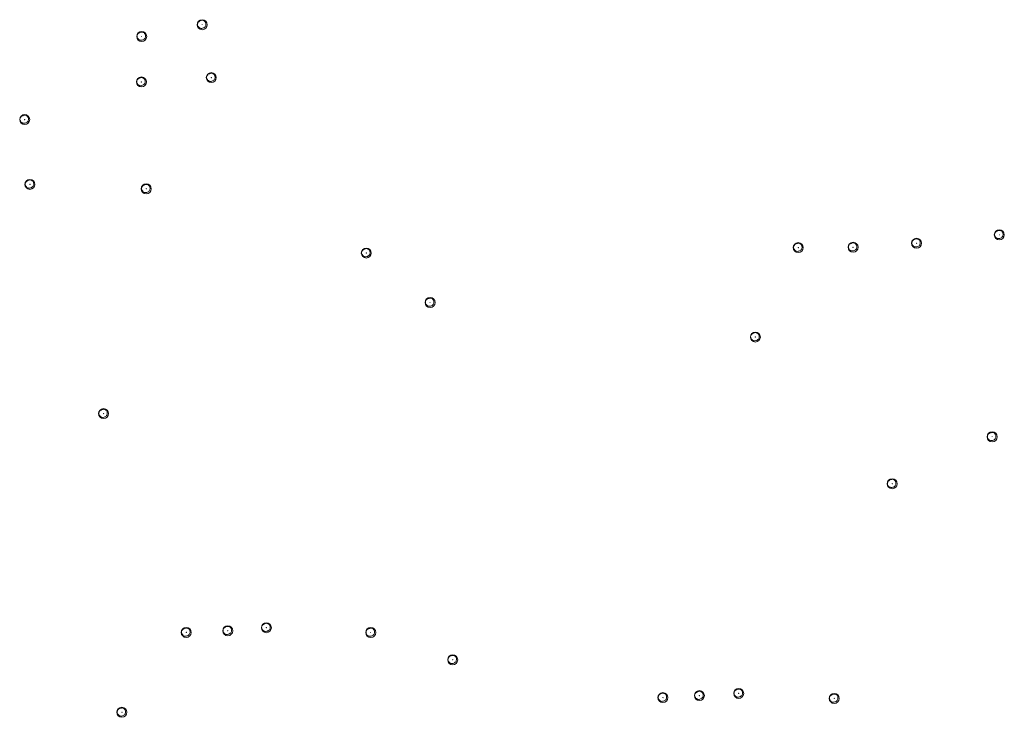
# Model space of a CAD drawing. Header units: metres. Extents: x 162108 to 162858, y 502368 to 503171.
# Tile 32 of 39: x 162405 to 162601, y 503018 to 503158. Entities that reach past the tile are written whole.
import ezdxf

# ---------------------------------------------------------------- set-up
doc = ezdxf.new("R2010")
doc.units = ezdxf.units.M
doc.layers.add('B-WE-GR-BOOM-S', color=3, linetype='Continuous', lineweight=18, true_color=0x00ff00)

# ---------------------------------------------------------------- blocks, each defined once
blk = doc.blocks.new('SGR-BOOM_03')
blk.add_lwpolyline([(2.39, 3.6), (2.81, 3.14), (3.17, 2.6), (3.46, 1.98), (3.66, 1.31), (3.77, 0.62), (3.77, -0.08), (3.65, -0.77), (3.39, -1.41), (3, -2), (2.49, -2.52), (1.88, -2.96), (1.21, -3.31), (0.49, -3.56), (-0.26, -3.7), (-0.99, -3.72), (-1.7, -3.6), (-2.35, -3.35), (-2.94, -2.98), (-3.46, -2.51), (-3.9, -1.97), (-4.25, -1.38), (-4.52, -0.76), (-4.68, -0.13), (-4.73, 0.48), (-4.67, 1.06), (-4.5, 1.6), (-4.24, 2.1), (-3.91, 2.55), (-3.5, 2.97), (-3.03, 3.33), (-2.53, 3.65), (-1.98, 3.92), (-1.42, 4.14), (-0.84, 4.29), (-0.26, 4.39), (0.31, 4.41), (0.87, 4.35), (1.41, 4.2), (1.92, 3.95)], close=True)
for radius in [5, 0.15]:
    blk.add_circle((0, 0), radius)

msp = doc.modelspace()

# ---------------------------------------------------------------- block references
at = {"layer": 'B-WE-GR-BOOM-S', "xscale": 0.2, "yscale": 0.2, "zscale": 0.2}
for p in [(162441.05, 503156.76), (162428.96, 503154.4), (162428.9, 503145.3), (162442.88, 503146.17), (162405.56, 503137.78), (162406.61, 503124.83), (162429.87, 503123.94), (162600.44, 503114.74), (162560.24, 503112.18), (162571.2, 503112.25), (162583.89, 503113.05), (162473.87, 503111.1), (162486.63, 503101.21), (162551.66, 503094.3), (162421.33, 503078.98), (162599.01, 503074.35), (162579.02, 503064.97), (162437.87, 503035.24), (162446.17, 503035.57), (162453.89, 503036.18), (162474.76, 503035.22), (162491.14, 503029.76), (162533.17, 503022.2), (162540.47, 503022.59), (162548.33, 503023.04), (162567.43, 503022.04), (162424.99, 503019.26)]:
    msp.add_blockref('SGR-BOOM_03', p, dxfattribs=at)

doc.saveas('drawing.dxf')
